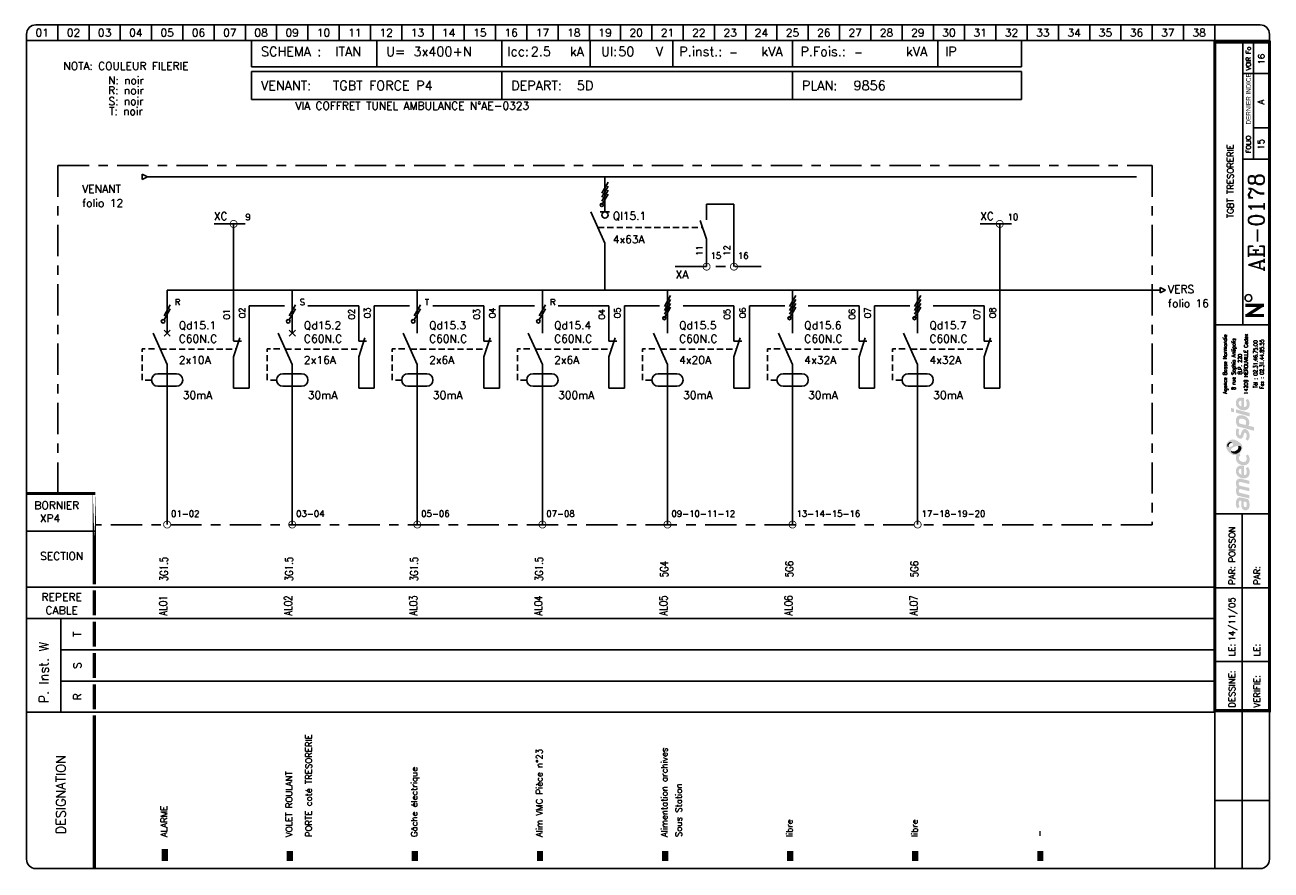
# Model space of a CAD drawing. Header units: millimetres. Extents: x 0 to 398, y -1 to 270.
import ezdxf
from ezdxf.enums import TextEntityAlignment as Align

# ---------------------------------------------------------------- set-up
doc = ezdxf.new("R2010")
doc.units = ezdxf.units.MM
doc.header["$LTSCALE"] = 20
doc.header["$MEASUREMENT"] = 0
doc.linetypes.add('AXES', pattern=[0.95, 0.5, -0.15, 0.15, -0.15])
doc.linetypes.add('DISCONTINU', pattern=[0.15, 0.1, -0.05])
for name, color, linetype in [('POINTILLE', 5, 'DISCONTINU'), ('TEXTE', 3, 'Continuous'), ('TRAIAXE', 6, 'AXES'), ('TRAIFIN', 1, 'Continuous'), ('TRAIGROS', 2, 'Continuous'), ('TRAIMOY', 4, 'Continuous')]:
    doc.layers.add(name, color=color, linetype=linetype)
doc.styles.add('ROMANC', font='romanc')
doc.styles.add('ROMANS8', font='ROMANS8.shx')
doc.styles.get("Standard").update_dxf_attribs({"font": 'simplex.shx'})
doc.styles.add('TEXTE', font='txt8', dxfattribs={"height": 2.5})
doc.styles.add('TXT', font='txt', dxfattribs={"width": 0.8})

# ---------------------------------------------------------------- blocks, each defined once
blk = doc.blocks.new('CART')
at = {"layer": 'TEXTE', "color": 7}
for p, q in [((72.02, 264.91), (72.02, 256.49)), ((112.02, 264.91), (112.02, 256.49)), ((152.02, 264.91), (152.02, 256.49)), ((180.26, 264.91), (180.26, 256.49)), ((206.73, 264.91), (206.73, 256.49)), ((244.98, 264.91), (244.98, 256.49)), ((291.46, 264.91), (291.46, 256.49)), ((318.22, 264.91), (318.22, 256.49)), ((318.22, 256.49), (72.02, 256.49)), ((72, 255), (318.25, 255)), ((72, 246), (72, 255)), ((152, 255), (152, 246)), ((245, 255), (245, 246)), ((318.25, 255), (318.25, 246)), ((318.25, 246), (72, 246)), ((11.02, 79.91), (11.02, 49.91))]:
    blk.add_line(p, q, dxfattribs=at)
at = {"layer": 'TEXTE', "color": 7, "const_width": 1}
for points in [[(395.77, 180.16), (389.77, 180.16)], [(390.27, 176.91), (395.27, 180.16)], [(395.77, 176.91), (389.77, 176.91)]]:
    blk.add_lwpolyline(points, dxfattribs=at)
at = {"layer": 'TEXTE', "color": 7}
blk.add_circle((390.78, 182.5), 1.08, dxfattribs=at)
at = {"layer": 'TRAIAXE', "color": 6}
for p, q in [((10.02, 224.91), (360.02, 224.91)), ((10.02, 119.91), (10.02, 224.91)), ((360.02, 224.91), (360.02, 109.91)), ((360.02, 109.91), (22.02, 109.91))]:
    blk.add_line(p, q, dxfattribs=at)
at = {"layer": 'TRAIFIN', "color": 7}
for p, q in [((10.02, 269.91), (10.02, 264.91)), ((20.02, 269.91), (20.02, 264.91)), ((30.02, 269.91), (30.02, 264.91)), ((40.02, 269.91), (40.02, 264.91)), ((50.02, 269.91), (50.02, 264.91)), ((60.02, 269.91), (60.02, 264.91)), ((70.02, 269.91), (70.02, 264.91)), ((80.02, 269.91), (80.02, 264.91)), ((90.02, 269.91), (90.02, 264.91)), ((100.02, 269.91), (100.02, 264.91)), ((110.02, 269.91), (110.02, 264.91)), ((120.02, 269.91), (120.02, 264.91)), ((130.02, 269.91), (130.02, 264.91)), ((140.02, 269.91), (140.02, 264.91)), ((150.02, 269.91), (150.02, 264.91)), ((160.02, 269.91), (160.02, 264.91)), ((170.02, 269.91), (170.02, 264.91)), ((180.02, 269.91), (180.02, 264.91)), ((190.02, 269.91), (190.02, 264.91)), ((200.02, 269.91), (200.02, 264.91)), ((210.02, 269.91), (210.02, 264.91)), ((220.02, 269.91), (220.02, 264.91)), ((230.02, 269.91), (230.02, 264.91)), ((240.02, 269.91), (240.02, 264.91)), ((250.02, 269.91), (250.02, 264.91)), ((260.02, 269.91), (260.02, 264.91)), ((270.02, 269.91), (270.02, 264.91)), ((280.02, 269.91), (280.02, 264.91)), ((290.02, 269.91), (290.02, 264.91)), ((300.02, 269.91), (300.02, 264.91)), ((310.02, 269.91), (310.02, 264.91)), ((320.02, 269.91), (320.02, 264.91)), ((330.02, 269.91), (330.02, 264.91)), ((340.02, 269.91), (340.02, 264.91)), ((350.02, 269.91), (350.02, 264.91)), ((360.02, 269.91), (360.02, 264.91)), ((370.02, 269.91), (370.02, 264.91)), ((380.02, 269.91), (380.02, 264.91)), ((392.43, 226.95), (392.43, 264.41)), ((392.43, 237), (396.98, 237))]:
    blk.add_line(p, q, dxfattribs=at)
at = {"layer": 'TRAIGROS', "color": 7}
for p, q in [((3.02, 269.91), (394.52, 269.91)), ((0.02, 266.91), (0.02, 264.91)), ((397.52, 264.91), (0.02, 264.91)), ((397.52, 264.91), (0.02, 264.91)), ((0.02, 264.91), (0.02, 2.91)), ((389.02, 173.91), (389.02, 264.41)), ((397.52, 266.91), (397.52, 264.91)), ((397.52, 2.91), (397.52, 264.91)), ((389.02, 254.41), (397.02, 254.41)), ((389.02, 226.92), (397.02, 226.92)), ((380.02, 173.91), (397.52, 173.91)), ((380.02, 113.43), (397.53, 113.43)), ((0.02, 107.91), (22.02, 107.91)), ((0.02, 89.91), (380.02, 89.91)), ((11.02, 79.91), (0.02, 79.91)), ((11.02, 79.91), (380.02, 79.91)), ((11.02, 69.91), (380.02, 69.91)), ((11.02, 59.91), (380.02, 59.91)), ((0.02, 49.91), (380.02, 49.91)), ((380.02, -0.12), (380.02, 50.43)), ((3.02, -0.09), (394.52, -0.09))]:
    blk.add_line(p, q, dxfattribs=at)
for points, const_width in [([(380.02, 264.41), (380.02, 50.43), (397.52, 50.43), (397.52, 264.41), (380.02, 264.41)], 1), ([(0.02, 119.91), (22.02, 119.91)], 1), ([(21.73, 88.91), (21.73, 80.91)], 1), ([(21.73, 78.91), (21.73, 70.91)], 1), ([(21.73, 68.91), (21.73, 60.91)], 1), ([(21.73, 58.91), (21.73, 50.91)], 1), ([(21.73, 48.91), (21.73, 43.38)], 1), ([(21.73, 43.38), (21.73, -0.09)], 1), ([(44.23, 6.14), (44.23, 2.27)], 2), ([(84.23, 5.5), (84.23, 2.27)], 2), ([(124.23, 5.5), (124.23, 2.27)], 2), ([(164.23, 5.5), (164.23, 2.27)], 2), ([(204.23, 5.5), (204.23, 2.27)], 2), ([(244.23, 5.5), (244.23, 2.27)], 2), ([(284.23, 5.5), (284.23, 2.27)], 2), ([(324.23, 5.5), (324.23, 2.27)], 2)]:
    blk.add_lwpolyline(points, dxfattribs=dict(at, const_width=const_width))
at = {"layer": 'TRAIGROS', "color": 7, "const_width": 1}
blk.add_lwpolyline([(21.73, 119.95), (21.73, 90.91)], close=True, dxfattribs=at)
at = {"layer": 'TRAIGROS', "color": 7}
for centre, start, end in [((3.02, 266.91), 90, 180), ((394.52, 266.91), 0, 90), ((3.02, 2.91), 180, 270), ((394.52, 2.91), 270, 0)]:
    blk.add_arc(centre, 3, start, end, dxfattribs=at)
at = {"layer": 'TRAIMOY', "color": 7}
for p, q in [((388.77, -0.1), (388.77, 113.43)), ((380.02, 89.73), (397.53, 89.73)), ((380.02, 66.18), (397.53, 66.18)), ((380.02, 21.66), (397.53, 21.66))]:
    blk.add_line(p, q, dxfattribs=at)
at = {"layer": 'TEXTE', "color": 7}
for s, p in [('01', (5.02, 267.41)), ('02', (15.02, 267.41)), ('03', (25.02, 267.41)), ('04', (35.02, 267.41)), ('05', (45.02, 267.41)), ('06', (55.02, 267.41)), ('07', (65.02, 267.41)), ('08', (75.02, 267.41)), ('09', (85.02, 267.41)), ('10', (95.02, 267.41)), ('11', (105.02, 267.41)), ('12', (115.02, 267.41)), ('13', (125.02, 267.41)), ('14', (135.02, 267.41)), ('15', (145.02, 267.41)), ('16', (155.02, 267.41)), ('17', (165.02, 267.41)), ('18', (175.02, 267.41)), ('19', (185.02, 267.41)), ('20', (195.02, 267.41)), ('21', (205.02, 267.41)), ('22', (215.02, 267.41)), ('23', (225.02, 267.41)), ('24', (235.02, 267.41)), ('25', (245.02, 267.41)), ('26', (255.02, 267.41)), ('27', (265.02, 267.41)), ('28', (275.02, 267.41)), ('29', (285.02, 267.41)), ('30', (295.02, 267.41)), ('31', (305.02, 267.41)), ('32', (315.02, 267.41)), ('33', (325.02, 267.41)), ('34', (335.02, 267.41)), ('35', (345.02, 267.41)), ('36', (355.02, 267.41)), ('37', (365.02, 267.41)), ('38', (375.02, 267.41))]:
    blk.add_text(s, height=2.5, dxfattribs=at).set_placement(p, align=Align.MIDDLE)
for s, height, p in [('kA', 3, (173.77, 259.91)), ('Ul:', 3, (183.77, 259.91)), ('P.inst.:', 3, (208.77, 259.91)), ('kVA', 3, (235.02, 259.91)), ('P.Fois.:', 3, (247.52, 259.91)), ('kVA', 3, (281.27, 259.91)), ('SCHEMA :', 3, (75.02, 259.91)), ('U=', 3, (115.02, 259.91)), ('Icc:', 3, (153.77, 259.91)), ('V', 3, (201.27, 259.91)), ('IP', 3, (293.77, 259.91)), ('VENANT:', 3, (75, 249)), ('DEPART:', 3, (155, 249)), ('PLAN:', 3, (248, 249)), ('BORNIER', 2.5, (2.52, 114.91))]:
    blk.add_text(s, height=height, dxfattribs=at).set_placement(p)
at = {"layer": 'TEXTE', "color": 7, "width": 0.867769}
blk.add_text('VOIR Fo', height=1.5, rotation=90, dxfattribs=at).set_placement((391.52, 255.41), (391.52, 262.91), align=Align.FIT)
at = {"layer": 'TEXTE', "color": 7, "style": 'TXT', "width": 0.8}
blk.add_text('DERNIER INDICE', height=1.5, rotation=90, dxfattribs=at).set_placement((391.52, 238.03))
at = {"layer": 'TEXTE', "color": 7}
for s, height, p in [('FOLIO', 1.5, (391.52, 231.67)), ('T', 2.5, (17.52, 74.91)), ('S', 2.5, (17.52, 64.91)), ('R', 2.5, (17.52, 54.91))]:
    blk.add_text(s, height=height, rotation=90, dxfattribs=at).set_placement(p, align=Align.CENTER)
for s, p in [('SECTION', (11.27, 98.66)), ('REPERE', (11.27, 85.59)), ('CABLE', (11.27, 81.3))]:
    blk.add_text(s, height=2.5, dxfattribs=at).set_placement(p, align=Align.CENTER)
for s, height, p in [('PAR:', 2, (386.53, 90.73)), ('PAR:', 2, (394.53, 90.73)), ('P. Inst. W', 3, (7.05, 52.81)), ('LE:', 2, (386.53, 67.86)), ('LE:', 2, (394.53, 67.86)), ('DESSINE:', 2, (386.53, 51.43)), ('VERIFIE:', 2, (394.53, 51.43)), ('DESIGNATION', 3, (12.52, 10.91))]:
    blk.add_text(s, height=height, rotation=90, dxfattribs=at).set_placement(p)
at = {"layer": 'TEXTE', "color": 4, "style": 'ROMANC'}
for tag, height, p in [('FOLIO_SUIVANT', 2, (395.92, 258.95)), ('INDICE', 2, (395.81, 245.26)), ('FOLIO', 2, (395.81, 231.67)), ('NUMERO', 5, (395.81, 206.7))]:
    blk.add_attdef(tag, text='', height=height, rotation=90, dxfattribs=at).set_placement(p, align=Align.CENTER)
for tag, p, height in [('REGIME_DE_NEUTRE', (98.77, 259.91), 3), ('TENSION', (123.77, 259.91), 3), ('ICC', (161.27, 259.91), 3), ('UI', (189.27, 259.91), 3), ('P_INSTAL', (224.73, 259.91), 2.5), ('PUISSSANCE_DE_FOISO', (264.73, 259.91), 2.5), ('VENANT_DE', (98, 249), 3), ('DEPART', (176, 249), 3), ('PLAN', (264.5, 249), 3)]:
    blk.add_attdef(tag, p, '', height=height, dxfattribs=at)
blk.add_attdef('INTITULE_DU_PLAN', text='', height=2, rotation=90, dxfattribs=at).set_placement((385.02, 219.91), align=Align.MIDDLE)
for tag, p in [('DESSINATEUR', (386.55, 97.87)), ('DATE', (386.53, 72.67))]:
    blk.add_attdef(tag, p, '', height=2, rotation=90, dxfattribs=at)
blk = doc.blocks.new('JC')
at = {"layer": 'TEXTE'}
for s, p in [('NOTA: COULEUR FILERIE', (10.73, 20.01)), ('N: noir', (10.73, 15.46)), ('R: noir', (10.73, 12.25)), ('S: noir', (10.73, 8.81)), ('T: noir', (10.73, 5.6))]:
    blk.add_text(s, height=2.5, dxfattribs=at).set_placement(p, align=Align.MIDDLE)
blk = doc.blocks.new('LOGO')
h = blk.add_hatch(color=187)
h.paths.add_polyline_path([(0.27, -25.15), (-0.26, -25.03), (-0.61, -25.01), (-0.96, -25.01), (-1.3, -25.15), (-1.56, -25.39), (-1.76, -25.66), (-1.92, -26.06), (-2.01, -26.61), (-2, -27.13), (-1.95, -27.54), (-1.82, -27.98), (-1.59, -28.49), (-0.78, -28.03), (-0.88, -27.84), (-0.99, -27.58), (-1.06, -27.27), (-1.09, -26.94), (-1.07, -26.65), (-1.03, -26.36), (-0.9, -26.15), (-0.74, -26.05), (-0.59, -26.04), (-0.23, -26.1), (-0.26, -26.47), (-0.29, -26.77), (-0.31, -27.1), (-0.31, -27.41), (-0.26, -27.77), (-0.19, -28.1), (-0.05, -28.44), (0.2, -28.78), (0.48, -28.98), (0.87, -29.11), (1.22, -29.1), (1.58, -29.04), (1.84, -28.87), (2.14, -28.53), (2.3, -28.16), (2.37, -27.71), (2.36, -27.1), (2.28, -26.51), (2.08, -25.89), (1.89, -25.54), (0.84, -25.3)])
h.paths.add_polyline_path([(0.54, -26.31), (1.32, -26.47), (1.41, -26.69), (1.48, -27.01), (1.49, -27.42), (1.48, -27.74), (1.4, -27.9), (1.29, -28.03), (1.14, -28.09), (0.96, -28.1), (0.81, -28.07), (0.69, -27.97), (0.6, -27.85), (0.54, -27.71), (0.5, -27.54), (0.49, -27.3), (0.49, -27.06), (0.5, -26.59)], flags=16)
h.paths.add_polyline_path([(-0.88, -23.47), (-0.97, -23.29), (-1.06, -23.08), (-1.08, -22.86), (-1.05, -22.63), (-0.97, -22.45), (-0.79, -22.36), (-0.5, -22.33), (2.29, -23.01), (2.29, -21.94), (-0.8, -21.24), (-0.96, -21.08), (-1.06, -20.77), (-1.1, -20.45), (-1, -20.2), (-0.87, -20.11), (-0.7, -20.03), (-0.48, -20.05), (2.29, -20.7), (2.29, -19.65), (-0.36, -19.01), (-0.65, -19), (-1.01, -19.01), (-1.3, -19.12), (-1.55, -19.28), (-1.77, -19.54), (-1.9, -19.8), (-1.98, -20), (-2.02, -20.38), (-2.01, -20.76), (-1.91, -21.13), (-1.79, -21.45), (-1.64, -21.71), (-1.75, -21.83), (-1.89, -22.08), (-1.98, -22.36), (-2.01, -22.66), (-2.01, -23), (-1.95, -23.36), (-1.85, -23.71), (-1.69, -24.08), (-1.5, -24.43), (2.29, -25.32), (2.29, -24.26)])
h.paths.add_polyline_path([(-0.19, -14.81), (-0.51, -14.81), (-0.91, -14.88), (-1.19, -15), (-1.42, -15.16), (-1.64, -15.38), (-1.83, -15.67), (-1.95, -15.97), (-2, -16.26), (-2.02, -16.52), (-2.01, -16.84), (-1.96, -17.15), (-1.84, -17.46), (-1.65, -17.81), (-1.41, -18.09), (-1.14, -18.33), (-0.89, -18.51), (-0.59, -18.68), (-0.17, -18.82), (0.24, -18.89), (0.59, -18.91), (0.98, -18.88), (1.37, -18.75), (1.77, -18.51), (2.17, -18.06), (2.33, -17.58), (2.38, -17.11), (2.38, -16.56), (2.33, -16.15), (2.2, -15.79), (2.03, -15.5), (1.82, -15.25), (1.14, -15.68), (1.3, -15.94), (1.42, -16.3), (1.49, -16.68), (1.49, -16.99), (1.43, -17.33), (1.23, -17.63), (0.99, -17.81), (0.79, -17.86), (0.6, -17.84), (0.6, -14.97), (0.23, -14.85)])
h.paths.add_polyline_path([(-0.26, -17.69), (-0.43, -17.64), (-0.58, -17.55), (-0.76, -17.39), (-0.9, -17.24), (-1.01, -17.02), (-1.06, -16.86), (-1.08, -16.63), (-1.06, -16.36), (-0.96, -16.16), (-0.83, -15.98), (-0.62, -15.87), (-0.44, -15.83), (-0.26, -15.83)], flags=16)
h.paths.add_polyline_path([(-0.09, -13.56), (-0.44, -13.4), (-0.74, -13.16), (-0.95, -12.9), (-1.04, -12.61), (-1.08, -12.36), (-1.02, -12.05), (-0.89, -11.83), (-0.73, -11.69), (-0.61, -11.61), (-0.5, -11.55), (-0.88, -10.89), (-1.08, -11.04), (-1.32, -11.18), (-1.51, -11.28), (-1.78, -11.38), (-1.87, -11.55), (-1.97, -11.89), (-2.01, -12.3), (-1.98, -12.76), (-1.82, -13.35), (-1.54, -13.76), (-1.25, -14.08), (-0.85, -14.34), (-0.48, -14.51), (-0.05, -14.65), (0.44, -14.71), (0.94, -14.69), (1.47, -14.5), (1.83, -14.25), (2.09, -13.94), (2.26, -13.6), (2.36, -13.21), (2.39, -12.82), (2.37, -12.43), (2.27, -11.98), (2.07, -11.58), (1.82, -11.23), (1.12, -11.67), (1.29, -11.95), (1.43, -12.27), (1.45, -12.61), (1.43, -12.96), (1.23, -13.36), (0.95, -13.57), (0.61, -13.63), (0.31, -13.63)])
h.paths.add_polyline_path([(1.25, -3.19), (0.94, -3.13), (0.59, -3.14), (0.32, -3.25), (0.1, -3.49), (-0.12, -3.81), (-0.25, -4.17), (-0.38, -4.62), (-0.46, -4.92), (-0.59, -5.03), (-0.74, -5.08), (-0.86, -5.03), (-0.96, -4.94), (-1.06, -4.74), (-1.12, -4.53), (-1.11, -4.23), (-1.07, -3.86), (-1.01, -3.51), (-0.93, -3.23), (-1.72, -2.85), (-1.84, -3.12), (-1.93, -3.4), (-1.97, -3.68), (-2, -3.98), (-2.02, -4.32), (-2, -4.65), (-1.94, -5.01), (-1.8, -5.31), (-1.64, -5.58), (-1.4, -5.84), (-1.11, -6.04), (-0.85, -6.17), (-0.56, -6.2), (-0.24, -6.15), (0.01, -5.99), (0.18, -5.81), (0.32, -5.51), (0.41, -5.18), (0.51, -4.86), (0.57, -4.63), (0.67, -4.45), (0.78, -4.33), (0.97, -4.29), (1.15, -4.35), (1.3, -4.55), (1.41, -4.85), (1.44, -5.24), (1.41, -5.62), (1.33, -5.91), (1.23, -6.15), (1.09, -6.39), (1.78, -6.81), (1.86, -6.74), (1.97, -6.61), (2.14, -6.32), (2.27, -6), (2.36, -5.62), (2.37, -5.24), (2.35, -4.86), (2.3, -4.52), (2.19, -4.21), (2.03, -3.92), (1.85, -3.65), (1.57, -3.35)])
h.paths.add_polyline_path([(1.14, 0.91), (0.82, 1.08), (0.5, 1.2), (0.1, 1.27), (-0.26, 1.3), (-0.73, 1.29), (-1.12, 1.19), (-1.38, 1.04), (-1.61, 0.8), (-1.77, 0.55), (-1.89, 0.33), (-1.98, 0.01), (-2.01, -0.32), (-1.99, -0.65), (-1.95, -1.02), (-1.88, -1.34), (-1.76, -1.63), (-1.63, -1.96), (-1.52, -2.24), (3.84, -3.66), (3.84, -2.51), (1.96, -2.01), (2.11, -1.85), (2.24, -1.56), (2.27, -1.32), (2.29, -1.04), (2.27, -0.75), (2.21, -0.44), (2.07, -0.1), (1.9, 0.2), (1.71, 0.44), (1.43, 0.71)])
h.paths.add_polyline_path([(0.98, -1.77), (-0.92, -1.28), (-0.98, -1.1), (-1.05, -0.84), (-1.07, -0.56), (-1.04, -0.29), (-0.94, -0.06), (-0.77, 0.11), (-0.53, 0.2), (-0.24, 0.22), (0.04, 0.2), (0.35, 0.13), (0.58, 0.05), (0.81, -0.07), (1.02, -0.24), (1.19, -0.46), (1.27, -0.68), (1.28, -0.93), (1.28, -1.16), (1.24, -1.43), (1.15, -1.61)], flags=16)
h.paths.add_polyline_path([(-1.97, 3.22), (-1.97, 2.11), (2.35, 0.95), (2.35, 2.06)])
h.paths.add_polyline_path([(-3.55, 3.65), (-3.55, 2.48), (-2.65, 2.25), (-2.65, 3.43)])
h.paths.add_polyline_path([(-0.19, 6.99), (-0.51, 6.99), (-0.91, 6.92), (-1.19, 6.81), (-1.42, 6.64), (-1.64, 6.43), (-1.83, 6.14), (-1.95, 5.83), (-2, 5.54), (-2.02, 5.28), (-2.01, 4.96), (-1.96, 4.66), (-1.84, 4.34), (-1.65, 4), (-1.41, 3.71), (-1.14, 3.48), (-0.89, 3.29), (-0.59, 3.12), (-0.17, 2.98), (0.24, 2.92), (0.59, 2.89), (0.98, 2.93), (1.37, 3.06), (1.77, 3.29), (2.17, 3.75), (2.33, 4.22), (2.38, 4.7), (2.38, 5.24), (2.33, 5.65), (2.2, 6.02), (2.03, 6.3), (1.82, 6.56), (1.14, 6.13), (1.3, 5.87), (1.42, 5.5), (1.49, 5.12), (1.49, 4.82), (1.43, 4.47), (1.23, 4.17), (0.99, 4), (0.79, 3.94), (0.6, 3.96), (0.6, 6.83), (0.23, 6.96)])
h.paths.add_polyline_path([(-0.26, 4.11), (-0.43, 4.16), (-0.58, 4.26), (-0.76, 4.42), (-0.9, 4.56), (-1.01, 4.78), (-1.06, 4.95), (-1.08, 5.17), (-1.06, 5.44), (-0.96, 5.64), (-0.83, 5.82), (-0.62, 5.93), (-0.44, 5.97), (-0.26, 5.97)], flags=16)
h = blk.add_hatch(color=135)
h.paths.add_polyline_path([(-2.62, -6.48), (-2.99, -6.44), (-3.33, -6.46), (-3.66, -6.54), (-3.9, -6.66), (-4.19, -6.88), (-4.48, -7.12), (-4.72, -7.4), (-4.9, -7.71), (-5.08, -8.08), (-5.15, -8.51), (-5.14, -8.84), (-5.03, -9.22), (-4.88, -9.56), (-4.68, -9.88), (-4.46, -10.22), (-4.19, -10.51), (-3.87, -10.81), (-3.57, -11.02), (-3.23, -11.21), (-2.91, -11.36), (-2.54, -11.44), (-2.16, -11.45), (-1.78, -11.38), (-1.51, -11.28), (-1.32, -11.18), (-1.08, -11.04), (-0.88, -10.89), (-0.73, -10.77), (-0.54, -10.54), (-0.29, -10.22), (-0.06, -9.77), (0.06, -9.2), (0.05, -8.64), (-0.11, -8.22), (-0.36, -7.85), (-0.69, -7.52), (-1.07, -7.21), (-1.43, -6.95), (-1.9, -6.73), (-2.27, -6.57)])
h.paths.add_polyline_path([(-2.94, -7.94), (-2.93, -8.06), (-2.93, -8.18), (-2.98, -8.34), (-3.08, -8.43), (-3.22, -8.54), (-3.43, -8.66), (-3.65, -8.75), (-3.89, -8.84), (-4.16, -8.87), (-4.34, -8.85), (-4.5, -8.82), (-4.67, -8.73), (-4.76, -8.58), (-4.8, -8.43), (-4.79, -8.24), (-4.75, -8.06), (-4.69, -7.92), (-4.59, -7.78), (-4.48, -7.64), (-4.34, -7.51), (-4.19, -7.41), (-4, -7.31), (-3.79, -7.28), (-3.58, -7.31), (-3.42, -7.38), (-3.25, -7.49), (-3.12, -7.62), (-3.02, -7.79)], flags=16)
h.paths.add_polyline_path([(-1.84, -8.57), (-1.32, -8.49), (-1.12, -8.49), (-0.87, -8.49), (-0.65, -8.57), (-0.45, -8.72), (-0.32, -8.9), (-0.26, -9.1), (-0.28, -9.35), (-0.35, -9.63), (-0.51, -9.97), (-0.73, -10.32), (-1.02, -10.58), (-1.39, -10.82), (-1.78, -10.98), (-2.23, -11.04), (-2.55, -11.01), (-2.82, -10.95), (-3.16, -10.77), (-3.4, -10.52), (-3.53, -10.28), (-3.6, -10.02), (-3.6, -9.73), (-3.5, -9.48), (-3.31, -9.23), (-3, -9.04), (-2.68, -8.88), (-2.26, -8.71)], flags=16)
h = blk.add_hatch(color=253)
h.paths.add_polyline_path([(-4, -7.31), (-4.19, -7.41), (-4.34, -7.51), (-4.48, -7.64), (-4.59, -7.78), (-4.69, -7.92), (-4.75, -8.06), (-4.79, -8.24), (-4.8, -8.43), (-4.76, -8.58), (-4.67, -8.73), (-4.5, -8.82), (-4.34, -8.85), (-4.36, -8.64), (-4.33, -8.43), (-4.27, -8.21), (-4.19, -8.05), (-4.09, -7.91), (-3.95, -7.79), (-3.82, -7.69), (-3.65, -7.62), (-3.47, -7.58), (-3.28, -7.58), (-3.12, -7.62), (-3.25, -7.49), (-3.42, -7.38), (-3.58, -7.31), (-3.79, -7.28)])
h.paths.add_polyline_path([(-0.87, -8.49), (-1.12, -8.49), (-1.32, -8.49), (-1.27, -8.65), (-1.22, -8.89), (-1.24, -9.17), (-1.31, -9.4), (-1.45, -9.63), (-1.67, -9.84), (-1.91, -10), (-2.2, -10.15), (-2.48, -10.22), (-2.71, -10.25), (-2.97, -10.24), (-3.22, -10.21), (-3.44, -10.12), (-3.6, -10.02), (-3.53, -10.28), (-3.4, -10.52), (-3.16, -10.77), (-2.82, -10.95), (-2.55, -11.01), (-2.23, -11.04), (-1.78, -10.98), (-1.39, -10.82), (-1.02, -10.58), (-0.73, -10.32), (-0.51, -9.97), (-0.35, -9.63), (-0.28, -9.35), (-0.26, -9.1), (-0.32, -8.9), (-0.45, -8.72), (-0.65, -8.57)])
at = {"color": 7, "style": 'ROMANS8', "width": 0.8}
for s, height, p in [('Agence Basse Normandie', 1.2384, (-4.85, 17.68)), ('8 rue Sophia Antipolis', 1.2384, (-2.12, 17.68)), ('14209 HEROUVILLE Cedex', 1.2384, (1.84, 17.68)), ('B.P. 220', 1.238, (-0.08, 17.68)), ('Tél : 02.31.46.75.00', 1.2384, (4.88, 17.68)), ('Fax : 02.31.44.85.55', 1.2384, (6.91, 17.68))]:
    blk.add_text(s, height=height, rotation=90, dxfattribs=at).set_placement(p, align=Align.CENTER)
blk = doc.blocks.new('U100')
at = {"layer": 'TRAIFIN'}
for p, q in [((1.11, 2.62), (-0.89, -0.88)), ((-0.89, -2.13), (1.11, 1.37))]:
    blk.add_line(p, q, dxfattribs=at)
blk.add_circle((-1.18, -2.64), 0.585, dxfattribs=at)
blk = doc.blocks.new('R12')
at = {"layer": 'TRAIFIN'}
blk.add_line((0, 0), (0, 10), dxfattribs=at)
at = {"layer": 'TRAIGROS'}
for p, q in [((2, 16), (0, 10)), ((0, 15), (2.5, 15))]:
    blk.add_line(p, q, dxfattribs=at)
blk = doc.blocks.new('U75')
at = {"layer": 'TRAIFIN', "const_width": 0.25}
blk.add_lwpolyline([(-1.125, 0, 1), (1.125, 0, 1)], format="xyb", close=True, dxfattribs=at)
blk = doc.blocks.new('U102')
at = {"layer": 'TRAIFIN'}
for p, q in [((1, 0.75), (-1, -2.75)), ((-1, -4), (1, -0.5)), ((1, -1.75), (-1, -5.25)), ((-1, -6.5), (1, -3))]:
    blk.add_line(p, q, dxfattribs=at)
blk.add_circle((-1, -6.5), 0.5, dxfattribs=at)
blk = doc.blocks.new('U6')
at = {"layer": 'TRAIFIN'}
blk.add_circle((0, -1), 1, dxfattribs=at)
at = {"layer": 'TRAIGROS'}
for p, q in [((0, -10), (-4.5, 0)), ((-1.5, 0), (1.5, 0))]:
    blk.add_line(p, q, dxfattribs=at)

msp = doc.modelspace()

# ---------------------------------------------------------------- linework, layer by layer
for p, q in [((36.97, 222.17), (36.97, 220.4)), ((36.97, 222.17), (38.75, 221.29)), ((36.97, 220.4), (38.75, 221.29)), ((362.5, 185.89), (364.28, 185)), ((362.5, 185.89), (362.5, 184.11)), ((362.5, 184.11), (364.28, 185))]:
    msp.add_line(p, q)
at = {"layer": 'POINTILLE'}
for p, q in [((182.75, 205.04), (216.25, 205.04)), ((42.8, 166.14), (67.06, 166.14)), ((82.8, 166.14), (107.06, 166.14)), ((122.8, 166.14), (147.06, 166.14)), ((162.8, 166.14), (187.06, 166.14)), ((202.8, 166.14), (227.06, 166.14)), ((242.8, 166.14), (267.06, 166.14)), ((282.8, 166.14), (307.06, 166.14))]:
    msp.add_line(p, q, dxfattribs=at)
at = {"layer": 'POINTILLE', "flags": 128}
for points in [[(40, 156.25), (37, 156.25), (37, 166.25), (42, 166.25)], [(80, 156.25), (77, 156.25), (77, 166.25), (82, 166.25)], [(120, 156.25), (117, 156.25), (117, 166.25), (122, 166.25)], [(160, 156.25), (157, 156.25), (157, 166.25), (162, 166.25)], [(200, 156.25), (197, 156.25), (197, 166.25), (202, 166.25)], [(240, 156.25), (237, 156.25), (237, 166.25), (242, 166.25)], [(280, 156.25), (277, 156.25), (277, 166.25), (282, 166.25)]]:
    msp.add_lwpolyline(points, dxfattribs=at)
at = {"layer": 'TRAIAXE'}
for p, q in [((60, 206.21), (72.5, 206.21)), ((305, 206.21), (317.5, 206.21)), ((207.5, 192.54), (235, 192.54))]:
    msp.add_line(p, q, dxfattribs=at)
at = {"layer": 'TRAIFIN'}
for p, q in [((217.5, 207.54), (217.5, 212.54)), ((226.25, 212.54), (217.5, 212.54)), ((226.25, 212.54), (226.25, 192.54)), ((66.25, 168.75), (66.25, 206.29)), ((311.25, 153.64), (311.25, 206.21)), ((217.5, 192.54), (217.5, 201.29)), ((71.25, 153.64), (71.25, 180)), ((106.25, 168.71), (106.25, 180)), ((111.25, 153.64), (111.25, 180)), ((146.25, 168.71), (146.25, 180)), ((151.25, 153.64), (151.25, 180)), ((186.25, 168.71), (186.25, 180)), ((191.25, 153.64), (191.25, 180)), ((226.25, 168.71), (226.25, 180)), ((231.25, 153.64), (231.25, 180)), ((266.25, 168.71), (266.25, 180)), ((271.25, 153.64), (271.25, 180)), ((306.25, 168.71), (306.25, 180)), ((66.25, 153.71), (66.25, 153.64)), ((66.25, 153.64), (71.25, 153.64)), ((106.25, 153.71), (106.25, 153.64)), ((106.25, 153.64), (111.25, 153.64)), ((146.25, 153.71), (146.25, 153.64)), ((146.25, 153.64), (151.25, 153.64)), ((186.25, 153.71), (186.25, 153.64)), ((186.25, 153.64), (191.25, 153.64)), ((226.25, 153.71), (226.25, 153.64)), ((226.25, 153.64), (231.25, 153.64)), ((266.25, 153.71), (266.25, 153.64)), ((266.25, 153.64), (271.25, 153.64)), ((306.25, 153.71), (306.25, 153.64)), ((306.25, 153.64), (311.25, 153.64))]:
    msp.add_line(p, q, dxfattribs=at)
for points in [[(71.25, 180), (82.5, 180)], [(90, 180), (106.25, 180)], [(111.25, 180), (122.5, 180)], [(130, 180), (146.25, 180)], [(151.25, 180), (162.5, 180)], [(170, 180), (186.25, 180)], [(191.25, 180), (202.5, 180)], [(210, 180), (226.25, 180)], [(231.25, 180), (242.5, 180)], [(250, 180), (266.25, 180)], [(271.25, 180), (282.5, 180)], [(290, 180), (306.25, 180)]]:
    msp.add_lwpolyline(points, dxfattribs=at)
at = {"layer": 'TRAIGROS'}
for p, q in [((355, 221.29), (38.75, 221.29)), ((185, 221.29), (185, 210.04)), ((215.5, 207.29), (217.5, 201.29)), ((362.5, 185), (45, 185)), ((44, 170.25), (46, 172.25)), ((44, 172.25), (46, 170.25)), ((84, 172.25), (86, 170.25)), ((84, 170.25), (86, 172.25)), ((40.5, 171.25), (45, 161.25)), ((80.5, 171.25), (85, 161.25)), ((120.5, 171.25), (125, 161.25)), ((160.5, 171.25), (165, 161.25)), ((200.5, 171.25), (205, 161.25)), ((240.5, 171.25), (245, 161.25)), ((280.5, 171.25), (285, 161.25)), ((42, 158.25), (48, 158.25)), ((82, 158.25), (88, 158.25)), ((122, 158.25), (128, 158.25)), ((162, 158.25), (168, 158.25)), ((202, 158.25), (208, 158.25)), ((242, 158.25), (248, 158.25)), ((282, 158.25), (288, 158.25)), ((48, 154.25), (42, 154.25)), ((88, 154.25), (82, 154.25)), ((128, 154.25), (122, 154.25)), ((168, 154.25), (162, 154.25)), ((208, 154.25), (202, 154.25)), ((248, 154.25), (242, 154.25)), ((288, 154.25), (282, 154.25))]:
    msp.add_line(p, q, dxfattribs=at)
msp.add_lwpolyline([(185, 200.04), (185, 185.04)], dxfattribs=at)
for centre, start, end in [((42, 156.25), 90, 270), ((48, 156.25), 270, 90), ((82, 156.25), 90, 270), ((88, 156.25), 270, 90), ((122, 156.25), 90, 270), ((128, 156.25), 270, 90), ((162, 156.25), 90, 270), ((168, 156.25), 270, 90), ((202, 156.25), 90, 270), ((208, 156.25), 270, 90), ((242, 156.25), 90, 270), ((248, 156.25), 270, 90), ((282, 156.25), 90, 270), ((288, 156.25), 270, 90)]:
    msp.add_arc(centre, 2, start, end, dxfattribs=at)
at = {"layer": 'TRAIMOY'}
for p, q in [((45, 185), (45, 171.25)), ((85, 185), (85, 171.25)), ((125, 185), (125, 171.25)), ((165, 185), (165, 171.25)), ((205, 185), (205, 171.25)), ((245, 185), (245, 171.25)), ((285, 185), (285, 171.25)), ((45, 161.25), (45, 110)), ((85, 161.25), (85, 110)), ((125, 161.25), (125, 110)), ((165, 161.25), (165, 110)), ((205, 161.25), (205, 110)), ((245, 161.25), (245, 110)), ((285, 161.25), (285, 110))]:
    msp.add_line(p, q, dxfattribs=at)

# ---------------------------------------------------------------- block references
msp.add_blockref('CART', (0, 0)).add_auto_attribs({'INTITULE_DU_PLAN': 'TGBT TRESORERIE', 'NUMERO': 'AE-0178', 'FOLIO': '15', 'INDICE': 'A', 'FOLIO_SUIVANT': '16', 'REGIME_DE_NEUTRE': 'ITAN', 'TENSION': '3x400+N', 'ICC': '2.5', 'UI': '50', 'P_INSTAL': '-', 'PUISSSANCE_DE_FOISO': '-', 'VENANT_DE': 'TGBT FORCE P4', 'DEPART': '5D', 'PLAN': '9856', 'DATE': '14/11/05', 'DESSINATEUR': 'POISSON'})
for name, p in [('JC', (21.1, 236.75)), ('LOGO', (388.77, 143.67))]:
    msp.add_blockref(name, p)
at = {"layer": 'TEXTE'}
for p in [(66.25, 153.71), (106.25, 153.71), (146.25, 153.71), (186.25, 153.71), (226.25, 153.71), (266.25, 153.71), (306.25, 153.71)]:
    msp.add_blockref('R12', p, dxfattribs=at)
at = {"layer": 'TRAIFIN'}
for name, p in [('U102', (185, 218.79)), ('U75', (66.25, 206.21)), ('U75', (311.25, 206.21)), ('U75', (217.5, 192.54)), ('U75', (226.25, 192.54)), ('U102', (205, 182.54)), ('U102', (245, 182.54)), ('U102', (285, 182.54)), ('U75', (45, 110)), ('U75', (85, 110)), ('U75', (125, 110)), ('U75', (165, 110)), ('U75', (205, 110)), ('U75', (245, 110)), ('U75', (285, 110))]:
    msp.add_blockref(name, p, dxfattribs=at)
at = {"layer": 'TRAIGROS'}
msp.add_blockref('U6', (185, 210.04), dxfattribs=at)
at = {"layer": 'TRAIMOY'}
for p in [(44.89, 177.68), (84.89, 177.68), (124.89, 177.68), (164.89, 177.68)]:
    msp.add_blockref('U100', p, dxfattribs=at)

# ---------------------------------------------------------------- texts
at = {"layer": 'TEXTE'}
for s, height, p in [('VENANT', 2.5, (17.85, 216.18)), ('folio 12', 2.5, (17.85, 211.65)), ('9', 2, (70, 207.46)), ('QI15.1', 2.5, (187.5, 207.54)), ('10', 2, (313.75, 207.46)), ('4x63A', 2.5, (187.5, 200.04)), ('15', 2, (218.75, 195.04)), ('16', 2, (227.5, 195.04)), ('VERS', 2.5, (365.05, 184.08)), ('R', 2, (47.39, 180.18)), ('S', 2, (87.39, 180.18)), ('T', 2, (127.39, 180.18)), ('R', 2, (167.39, 180.18)), ('folio 16', 2.5, (365.05, 179.55)), ('Qd15.1', 2.5, (48.75, 172.5)), ('Qd15.2', 2.5, (88.75, 172.5)), ('Qd15.3', 2.5, (128.75, 172.5)), ('Qd15.4', 2.5, (168.75, 172.5)), ('Qd15.5', 2.5, (208.75, 172.5)), ('Qd15.6', 2.5, (248.75, 172.5)), ('Qd15.7', 2.5, (288.75, 172.5)), ('C60N.C', 2.5, (48.75, 168.21)), ('C60N.C', 2.5, (88.75, 168.21)), ('C60N.C', 2.5, (128.75, 168.21)), ('C60N.C', 2.5, (168.75, 168.21)), ('C60N.C', 2.5, (208.75, 168.21)), ('C60N.C', 2.5, (248.75, 168.21)), ('C60N.C', 2.5, (288.75, 168.21)), ('2x10A', 2.5, (48.75, 161.43)), ('2x16A', 2.5, (88.75, 161.43)), ('2x6A', 2.5, (128.75, 161.43)), ('2x6A', 2.5, (168.75, 161.43)), ('4x20A', 2.5, (208.75, 161.43)), ('4x32A', 2.5, (248.75, 161.43)), ('4x32A', 2.5, (288.75, 161.43)), ('30mA', 2.5, (50, 150.18)), ('30mA', 2.5, (90, 150.18)), ('30mA', 2.5, (130, 150.18)), ('300mA', 2.5, (170, 150.18)), ('30mA', 2.5, (210, 150.18)), ('30mA', 2.5, (250, 150.18)), ('30mA', 2.5, (290, 150.18)), ('01-02', 2, (46.25, 112.5)), ('03-04', 2, (86.25, 112.5)), ('05-06', 2, (126.25, 112.5)), ('07-08', 2, (166.25, 112.5)), ('09-10-11-12', 2, (206.25, 112.5)), ('13-14-15-16', 2, (246.25, 112.5)), ('17-18-19-20', 2, (286.25, 112.5))]:
    msp.add_text(s, height=height, dxfattribs=at).set_placement(p)
for s, p in [('XC', (62.14, 208.71)), ('XC', (307.14, 208.71)), ('XA', (209.64, 190.04))]:
    msp.add_text(s, height=2.5, dxfattribs=at).set_placement(p, align=Align.MIDDLE)
for s, p in [('11', (215.25, 197.71)), ('12', (224, 197.71)), ('01', (64, 177.33)), ('02', (69, 177.76)), ('02', (104, 177.33)), ('03', (109, 177.76)), ('03', (144, 177.33)), ('04', (149, 177.76)), ('04', (184, 177.33)), ('05', (189, 177.76)), ('05', (224, 177.33)), ('06', (229, 177.76)), ('06', (264, 177.33)), ('07', (269, 177.76)), ('07', (304, 177.33)), ('08', (309, 177.76))]:
    msp.add_text(s, height=2, rotation=90, dxfattribs=at).set_placement(p, align=Align.MIDDLE)
at = {"layer": 'TEXTE', "color": 4}
msp.add_text(' XP4', height=2.5, dxfattribs=at).set_placement((2.52, 110.74))
at = {"layer": 'TEXTE', "style": 'TEXTE', "width": 0.8}
for s, p in [('3G1.5', (45.19, 95.75)), ('3G1.5', (85.19, 95.75)), ('3G1.5', (125.19, 95.75)), ('3G1.5', (165.19, 95.75)), ('5G4', (205.19, 95.75)), ('5G6', (245.19, 95.75)), ('5G6', (285.19, 95.75)), ('AL01', (44.96, 84.09)), ('AL02', (84.96, 84.09)), ('AL03', (124.96, 84.09)), ('AL04', (164.96, 84.09)), ('AL05', (204.96, 84.09)), ('AL06', (244.96, 84.09)), ('AL07', (284.96, 84.09))]:
    msp.add_text(s, height=2.5, rotation=90, dxfattribs=at).set_placement(p, align=Align.CENTER)
at = {"layer": 'TEXTE', "ltscale": 0.9}
for s, p in [('PORTE coté TRESORERIE', (91.25, 10)), ('Alimentation archives', (205, 10)), ('Alim VMC Pièce n°23', (165, 10)), ('VOLET ROULANT ', (85, 10)), ('Gâche électrique', (125, 10)), ('Sous Station', (209.59, 10)), ('ALARME', (45, 10)), ('libre', (245, 10)), ('libre', (285, 10)), ('-', (325, 10))]:
    msp.add_text(s, height=2, rotation=90, dxfattribs=at).set_placement(p)
at = {"layer": 'TRAIFIN', "insert": (85.99, 245.28), "char_height": 2.5, "width": 110.432, "attachment_point": 1}
msp.add_mtext('VIA COFFRET TUNEL AMBULANCE N°AE-0323', dxfattribs=at)

doc.saveas('drawing.dxf')
